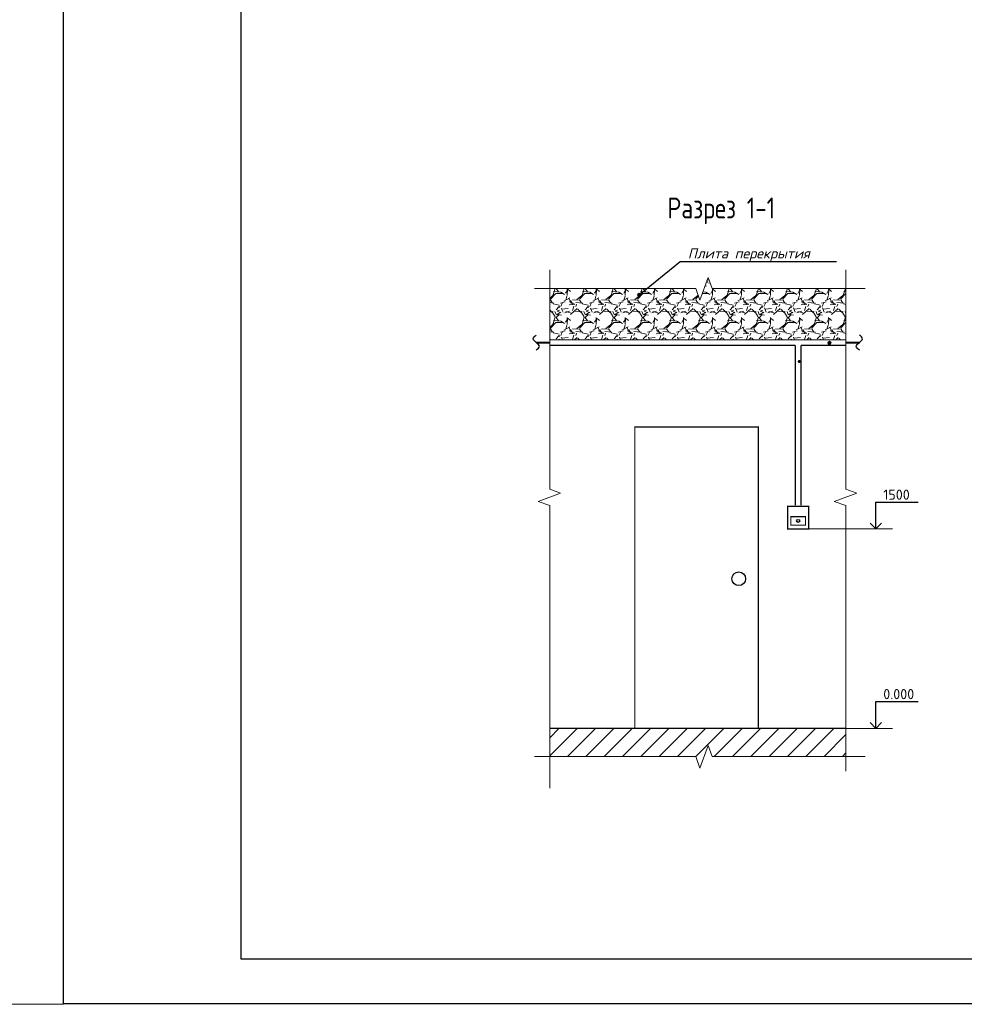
# Model space of a CAD drawing. Header units: millimetres. Extents: x -228268 to 1513407, y -439898 to -137408.
# Tile 13 of 128: x -132400 to -121786, y -247353 to -236290. Entities that reach past the tile are written whole.
import ezdxf
from ezdxf import colors
from ezdxf.entities.mleader import LeaderData, LeaderLine
from ezdxf.enums import TextEntityAlignment as Align
from ezdxf.math import Vec2, Vec3

# ---------------------------------------------------------------- set-up
doc = ezdxf.new("R2010")
doc.units = ezdxf.units.MM
for name, color, linetype in [('PDF _0', 7, 'Continuous'), ('ДПЛС 1', 80, 'Continuous'), ('СС-Текст-250', 7, 'Continuous')]:
    doc.layers.add(name, color=color, linetype=linetype)
for name, color, linetype, lineweight in [('PS_Выноски', 7, 'Continuous', 13), ('Линия 0.3', 7, 'Continuous', 30), ('Текст', 98, 'Continuous', 25), ('Тонкие', 7, 'Continuous', 9)]:
    doc.layers.add(name, color=color, linetype=linetype, lineweight=lineweight)
doc.styles.add('ISO', font='isocpeui.ttf')
doc.styles.get("Standard").update_dxf_attribs({"font": 'isocpeur.ttf'})
doc.styles.add('ГОСТ 2.304', font='CS_Gost2304.shx')
doc.dimstyles.new('50', dxfattribs={"dimtxt": 2.5, "dimasz": 2, "dimexe": 1, "dimexo": 1, "dimgap": 1, "dimtad": 1, "dimdec": 0, "dimlfac": 50, "dimdsep": 46, "dimtxsty": 'ISO', "dimblk": 'ARCHTICK', "dimcen": -2.5, "dimdle": 1, "dimadec": 0, "dimazin": 0, "dimtfac": 1, "dimtdec": 0, "dimtmove": 1, "dimatfit": 0, "dimldrblk": 'ARCHTICK', "dimfxl": 1, "dimtolj": 1, "dimtzin": 0, "dimarcsym": 0})

# ---------------------------------------------------------------- blocks, each defined once
blk = doc.blocks.new('_ArchTick')
at = {"color": 0, "linetype": 'ByBlock', "const_width": 0.15}
blk.add_lwpolyline([(-0.5, -0.5), (0.5, 0.5)], dxfattribs=at)
blk = doc.blocks.new('_None')
blk = doc.blocks.new('A$C9992cbe2')
at = {"lineweight": 20}
h = blk.add_hatch(dxfattribs=at)
h.set_pattern_fill('GRAVEL', color=256, scale=12.833384, style=0)
h.set_pattern_definition([(228.0128, (-37024.957, -31873.35), (-2607.745814, -2933.715153), [43.8544, -4341.598]), (184.9697, (-37054.294, -31905.946), (3911.621725, 325.9656495), [75.2556, -7450.2927]), (132.5104, (-37129.266, -31912.466), (3259.677126, -3585.65095), [53.0637, -5253.3072]), (267.2737, (-37256.394, -31993.958), (325.9665344, 6519.356898), [68.531, -6784.548]), (292.8337, (-37259.654, -32062.411), (-1629.844376, 3911.6176215), [67.2, -6652.8005]), (357.2737, (-37233.576, -32124.345), (-6519.356898, 325.9665344), [68.531, -6784.548]), (37.6942, (-37165.123, -32127.605), (-4237.5860245, -3259.676592), [90.6286, -8972.2165]), (72.2553, (-37093.41, -32072.19), (2281.7802128, 7171.296975), [85.5627, -8470.7135]), (121.4296, (-37067.332, -31990.698), (-2607.74427, 4237.578363), [68.763, -6807.5326]), (175.2364, (-37103.19, -31932.024), (3585.644631, -325.96489), [78.5035, -3846.6656]), (222.3974, (-37181.421, -31925.505), (-3911.6155152, -3585.6427828), [101.522, -10050.6956]), (138.8141, (-36933.686, -31997.217), (-2281.774195, 1955.80469), [34.6508, -3430.4405]), (171.4692, (-36959.763, -31974.4), (4237.5768787, -651.9375423), [65.9228, -6526.366]), (225, (-37024.96, -31964.62), (-7e-14, -325.9677), [46.0987, -414.8892]), (203.1986, (-37047.774, -31925.505), (1629.845245, 651.938758), [24.825, -2457.67]), (291.8014, (-37070.59, -31935.284), (-325.96818, 977.90448), [35.1078, -1720.2894]), (30.9638, (-37057.553, -31967.88), (977.902817, 651.93641), [57.0213, -1843.6824]), (161.5651, (-37008.66, -31938.54), (651.9362, -325.96747), [41.232, -989.5694]), (16.3895, (-37259.654, -31935.284), (3259.6812964, 977.901815), [57.7615, -5718.4018]), (70.3462, (-37204.24, -31918.985), (-1303.868166, -3585.642377), [48.4587, -4797.4012]), (293.1986, (-37008.66, -31873.35), (-651.938758, 1629.845245), [49.6498, -2432.8502]), (343.6105, (-36989.1, -31918.985), (-3259.6812964, 977.901815), [57.7615, -5718.4018]), (339.444, (-37259.654, -32137.384), (-1629.841772, 651.935109), [55.7014, -2729.3656]), (294.7751, (-37207.499, -32156.942), (-1629.835951, 3585.645783), [46.6714, -4620.4802]), (66.8014, (-37005.4, -32199.318), (651.938758, 1629.845245), [49.6498, -2432.8502]), (17.354, (-36985.84, -32153.682), (-4237.583576, -1303.8698325), [54.6424, -5409.5793]), (69.444, (-37165.123, -32199.318), (-651.935109, -1629.841772), [27.8508, -2757.2269]), (101.3099, (-37024.957, -32199.32), (-325.96634, 1303.86762), [16.6212, -1645.4965]), (165.9638, (-37028.22, -32183.02), (977.90454, -325.96739), [67.2, -1276.7998]), (186.009, (-37093.41, -32166.72), (3259.674691, 325.9671886), [62.2762, -6165.3373]), (303.6901, (-37057.55, -31997.22), (-325.96806, 651.93527), [47.0118, -1128.2829]), (353.1572, (-37031.476, -32036.334), (5541.457438, -651.9388194), [82.0768, -8125.5853]), (60.9454, (-36949.984, -32046.113), (-1303.868766, -2281.770209), [33.5603, -3322.486]), (90, (-36933.7, -32016.78), (-325.968, 325.968), [19.558, -306.4099]), (120.2564, (-37099.93, -32156.942), (1303.869036, -2281.774498), [45.2848, -4483.2015]), (48.0128, (-37122.747, -32117.826), (2607.745814, 2933.715153), [87.7089, -4297.7463]), (0, (-37064.07, -32052.63), (325.968, 325.968), [84.7517, -241.2163]), (325.3048, (-36979.321, -32052.632), (-3259.67385, 2281.7758655), [51.5402, -5102.4636]), (254.0546, (-36936.945, -32081.97), (-325.96878, -1303.874905), [47.4616, -2325.6273]), (207.646, (-36949.984, -32127.605), (-6193.3888706, -3259.681548), [77.2756, -7650.301]), (175.4261, (-37018.437, -32163.461), (-4237.5843232, 325.9663727), [81.7524, -8093.4762]), (175.4261, (-37018.437, -32163.461), (-4237.5843232, 325.9663727), [81.7524, -8093.4762])])
h.paths.add_polyline_path([(984, 978), (984, 1556), (-519, 1556), (-565, 1677), (-656, 1425), (-702, 1556), (-2344, 1556), (-2344, 1373), (-2344, 1327), (-2344, 1283), (-2344, 1223), (-2344, 1189), (-2344, 978)])
for points in [[(-1320, 1484, 1), (-1356, 1484, 1)], [(817, 944, 1), (781, 944, 1)], [(478, 735, 1), (442, 735, 1)]]:
    blk.add_hatch(color=256, dxfattribs=at).paths.add_polyline_path(points)
h = blk.add_hatch()
h.set_pattern_fill('ANSI31', color=256, scale=45.833514)
h.set_pattern_definition([(45, (-181686.99, -7777.28), (-102.89917, 102.89917), [])])
h.paths.add_polyline_path([(-2344, -3702), (-702, -3702), (-656, -3833), (-565, -3581), (-519, -3702), (984, -3702), (984, -3388), (-2344, -3388)])
for centre in [(-1338, 1484), (799, 944)]:
    blk.add_circle(centre, 18, dxfattribs=at)
at = {"layer": 'PS_Выноски'}
for p, q in [((1321, -1147), (1256, -1082)), ((1321, -1147), (1385, -1082)), ((1509, -1147), (567, -1147)), ((1509, -3388), (984, -3388)), ((1321, -3388), (1256, -3323)), ((1321, -3388), (1385, -3323))]:
    blk.add_line(p, q, dxfattribs=at)
at = {"layer": 'ДПЛС 1', "ltscale": 0.3, "const_width": 22.9}
for points in [[(-2344, 947), (-2495, 947)], [(984, 947), (1136, 947)]]:
    blk.add_lwpolyline(points, dxfattribs=at)
at = {"layer": 'Линия 0.3', "color": 0, "ltscale": 100, "const_width": 13.8}
blk.add_lwpolyline([(984, 978), (-2344, 978)], dxfattribs=at)
at = {"layer": 'Линия 0.3', "color": 1, "ltscale": 100, "const_width": 13.8}
for points in [[(-2344, 916), (417, 916)], [(417, 916), (417, -881)], [(479, 916), (984, 916)], [(479, -881), (479, 916)]]:
    blk.add_lwpolyline(points, dxfattribs=at)
at = {"layer": 'Линия 0.3', "const_width": 13.8}
for points in [[(-1387, 0), (0, 0), (0, -3388), (-1387, -3388)], [(329, -893), (567, -893), (567, -1147), (329, -1147)], [(366, -1008), (530, -1008), (530, -1104), (366, -1104)]]:
    blk.add_lwpolyline(points, close=True, dxfattribs=at)
blk.add_lwpolyline([(-2344, -3388), (984, -3388)], dxfattribs=at)
at = {"layer": 'Линия 0.3'}
for centre, radius in [((448, -1056), 17.1), ((-219, -1707), 76.9)]:
    blk.add_circle(centre, radius, dxfattribs=at)
for points in [[(-2496, 863), (-2460, 905), (-2496, 948), (-2530, 990), (-2496, 1032)], [(1136, 863), (1101, 905), (1136, 948), (1171, 990), (1136, 1032)]]:
    blk.add_spline(points, degree=3, dxfattribs=at)
at = {"layer": 'Тонкие', "ltscale": 100}
for points in [[(-2513, 1556), (-702, 1556), (-656, 1425), (-565, 1677), (-519, 1556), (1199, 1556)], [(-2344, -4058), (-2344, -883), (-2474, -837), (-2222, -746), (-2344, -700), (-2344, 1763)], [(984, -3868), (984, -883), (854, -837), (1106, -746), (984, -700), (984, 1763)], [(-2513, -3702), (-702, -3702), (-656, -3833), (-565, -3581), (-519, -3702), (1199, -3702)]]:
    blk.add_lwpolyline(points, dxfattribs=at)
at = {"style": 'ГОСТ 2.304'}
blk.add_text('Разрез 1-1', height=235.1, dxfattribs=at).set_placement((189, 2342), align=Align.RIGHT)
at = {"layer": 'Текст', "color": 0, "lineweight": 15, "char_height": 114.6, "width": 342.24, "attachment_point": 7}
for s, insert in [('1500', (1404, -819)), ('0.000', (1404, -3060))]:
    blk.add_mtext(s, dxfattribs=dict(at, insert=insert))
at = {"layer": 'PS_Выноски'}
for points in [[(1321, -1147), (1321, -845), (1795, -845)], [(1321, -3388), (1321, -3086), (1795, -3086)]]:
    blk.add_leader(points, dimstyle='50', override={"dimscale": 1, "dimasz": 3, "dimtad": 0, "dimldrblk": 'Open90'}, dxfattribs=at)
at = {"layer": 'СС-Текст-250', "color": 0, "ltscale": 0.3}
ml = blk.add_multileader_mtext('Standard', dxfattribs=at)
ml.set_content('{\\fISOCPEUR|b0|i1|c204|p34;Плита перекрытия      }')
ml.set_leader_properties()
ml.set_arrow_properties(name='NONE')
ml.build(insert=Vec2(0, 0))
ml.multileader.update_dxf_attribs({"text_left_attachment_type": 6, "text_right_attachment_type": 6, "dogleg_length": 500, "arrow_head_size": 68.8})
ctx = ml.context
ctx.base_point, ctx.char_height, ctx.arrow_head_size, ctx.landing_gap_size, ctx.plane_origin = Vec3(-793, 1858), 114.58, 68.8, 0.917, Vec3(4222, 4537)
ctx.left_attachment, ctx.right_attachment = 6, 6
notes = []
notes.append((ctx, [(0, (1, 1, 0), (-879, 1858), (1, 0), 85.7, [(0, [(-1338, 1484)], 0, [])])]))
ctx.mtext.insert, ctx.mtext.width, ctx.mtext.flow_direction = Vec3(-792, 2007), 2951.94, 5
for ctx, leaders in notes:
    for number, flags, end, landing, length, lines in leaders:
        leader = LeaderData()
        leader.index, (leader.has_last_leader_line, leader.has_dogleg_vector, leader.attachment_direction) = number, flags
        leader.last_leader_point, leader.dogleg_vector, leader.dogleg_length = Vec3(end), Vec3(landing), length
        for number, points, colour, breaks in lines:
            line = LeaderLine()
            line.index, line.vertices, line.color, line.breaks = number, Vec3.list(points), colors.encode_raw_color(colour), breaks
            leader.lines.append(line)
        ctx.leaders.append(leader)

msp = doc.modelspace()

# ---------------------------------------------------------------- linework, layer by layer
at = {"color": 7, "lineweight": 0, "ltscale": 10}
msp.add_lwpolyline([(-131908.1, -217653.2), (-173908.1, -217653.2), (-173908.1, -247353.2), (-131908.1, -247353.2)], close=True, dxfattribs=at)
at = {"layer": 'PDF _0', "linetype": 'ByBlock', "lineweight": 25}
for points in [[(-89912.4, -247346.5), (-131908.1, -247346.5), (-131908.1, -217653.2), (-89912.4, -217653.2)], [(-90411.9, -246847), (-129909.9, -246847), (-129909.9, -218152.7), (-90411.9, -218152.7)]]:
    msp.add_lwpolyline(points, close=True, dxfattribs=at)

# ---------------------------------------------------------------- block references
at = {"lineweight": -3, "ltscale": 10000}
msp.add_blockref('A$C9992cbe2', (-124100.9, -240865), dxfattribs=at)

doc.saveas('drawing.dxf')
